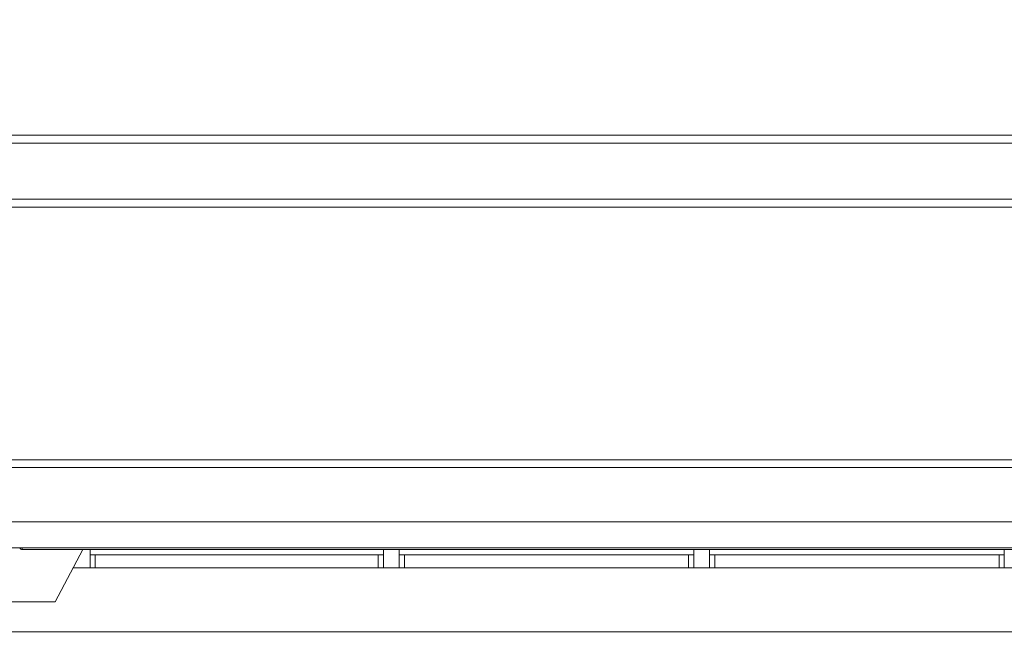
# Model space of a CAD drawing. Header units: inches. Extents: x 69729 to 77643, y -43505 to -36607.
# Tile 48 of 69: x 72455 to 72492, y -37825 to -37801. Entities that reach past the tile are written whole.
import ezdxf

# ---------------------------------------------------------------- set-up
doc = ezdxf.new("R2010")
doc.units = ezdxf.units.IN
doc.header["$MEASUREMENT"] = 0
doc.layers.get('0').update_dxf_attribs({"lineweight": 0})
doc.layers.get('Defpoints').update_dxf_attribs({"lineweight": 0})
for name, color, linetype, lineweight in [('p--klimatyzator', 30, 'Continuous', 15), ('p--wymiary-1-50', 5, 'Continuous', 0), ('p--ściana szkielet', 3, 'Continuous', 0)]:
    doc.layers.add(name, color=color, linetype=linetype, lineweight=lineweight)
doc.styles.add('1-50', font='arial.ttf', dxfattribs={"width": 0.75, "height": 12.5})
doc.dimstyles.new('1-50', dxfattribs={"dimtxt": 12.5, "dimasz": 5, "dimexe": 5, "dimexo": 5, "dimgap": 0.09, "dimtad": 0, "dimdsep": 46, "dimtxsty": '1-50', "dimblk": 'OBLIQUE', "dimcen": 0.09, "dimadec": 0, "dimazin": 0, "dimtfac": 1, "dimtdec": 4, "dimtix": 1, "dimtofl": 0, "dimtmove": 2, "dimatfit": 3, "dimldrblk": 'OBLIQUE', "dimfxl": 5, "dimfxlon": 1, "dimtvp": 0.8, "dimtolj": 1, "dimtzin": 0, "dimarcsym": 0})

# ---------------------------------------------------------------- blocks, each defined once
blk = doc.blocks.new('_OBLIQUE')
at = {"color": 0, "linetype": 'ByBlock', "lineweight": -2}
for p, q in [((-0.5, -0.5), (0.5, 0.5)), ((0, 0), (0, 0))]:
    blk.add_line(p, q, dxfattribs=at)
blk = doc.blocks.new('*D171')
at = {"layer": 'Defpoints', "color": 0}
for p in [(72820.871, -37664.812), (72330.221, -37840.119), (72820.871, -37840.119)]:
    blk.add_point(p, dxfattribs=at)
at = {"layer": 'p--wymiary-1-50', "color": 0, "linetype": 'Continuous', "lineweight": -2}
for p, q in [((72330.221, -37669.812), (72330.221, -37659.812)), ((72820.871, -37669.812), (72820.871, -37659.812)), ((72330.221, -37664.812), (72820.871, -37664.812))]:
    blk.add_line(p, q, dxfattribs=at)
at = {"layer": 'p--wymiary-1-50', "color": 0, "lineweight": -2, "xscale": 5, "yscale": 5, "zscale": 5, "rotation": 180}
blk.add_blockref('_OBLIQUE', (72330.221, -37664.812), dxfattribs=at)
at = {"layer": 'p--wymiary-1-50', "color": 0, "lineweight": -2, "xscale": 5, "yscale": 5, "zscale": 5}
blk.add_blockref('_OBLIQUE', (72820.871, -37664.812), dxfattribs=at)
at = {"layer": 'p--wymiary-1-50', "color": 0, "linetype": 'Continuous', "ltscale": 12, "insert": (72575.546, -37654.602), "char_height": 12.5, "attachment_point": 5, "style": '1-50'}
blk.add_mtext('\\A1;490.65', dxfattribs=at)
blk = doc.blocks.new('*D172')
at = {"layer": 'Defpoints', "color": 0}
for p in [(72820.871, -37643.654), (71620.871, -37840.119), (72820.871, -37840.119)]:
    blk.add_point(p, dxfattribs=at)
at = {"layer": 'p--wymiary-1-50', "color": 0, "linetype": 'Continuous', "lineweight": -2}
for p, q in [((71620.871, -37648.654), (71620.871, -37638.654)), ((72820.871, -37648.654), (72820.871, -37638.654)), ((71620.871, -37643.654), (72820.871, -37643.654))]:
    blk.add_line(p, q, dxfattribs=at)
at = {"layer": 'p--wymiary-1-50', "color": 0, "lineweight": -2, "xscale": 5, "yscale": 5, "zscale": 5, "rotation": 180}
blk.add_blockref('_OBLIQUE', (71620.871, -37643.654), dxfattribs=at)
at = {"layer": 'p--wymiary-1-50', "color": 0, "lineweight": -2, "xscale": 5, "yscale": 5, "zscale": 5}
blk.add_blockref('_OBLIQUE', (72820.871, -37643.654), dxfattribs=at)
at = {"layer": 'p--wymiary-1-50', "color": 0, "linetype": 'Continuous', "ltscale": 12, "insert": (72220.871, -37633.444), "char_height": 12.5, "attachment_point": 5, "style": '1-50'}
blk.add_mtext('\\A1;1200', dxfattribs=at)
blk = doc.blocks.new('A$C66B7A719')
at = {"layer": 'p--klimatyzator', "linetype": 'Continuous'}
for p, q in [((15.63, 18.75), (34.626, 18.75)), ((34.626, 18.75), (83.543, 18.75)), ((15.63, 18.455), (34.626, 18.455)), ((83.543, 18.455), (34.626, 18.455)), ((34.626, 16.329), (15.63, 16.329)), ((34.626, 16.034), (15.63, 16.034)), ((83.543, 16.329), (34.626, 16.329)), ((83.543, 16.034), (34.626, 16.034)), ((16.614, 6.496), (34.626, 6.496)), ((34.626, 6.496), (82.559, 6.496)), ((16.614, 6.201), (34.626, 6.201)), ((34.626, 6.201), (82.559, 6.201)), ((12.677, 4.154), (86.496, 4.154)), ((86.496, 3.169), (12.677, 3.169)), ((13.661, 3.169), (85.512, 3.169)), ((31.808, 3.169), (31.808, 3.1)), ((31.808, 3.1), (81.464, 3.1)), ((33.05, 1.132), (34.096, 3.1)), ((34.367, 2.411), (34.367, 3.1)), ((45.44, 2.411), (45.44, 3.1)), ((46.031, 3.1), (46.031, 2.411)), ((57.153, 2.411), (57.153, 3.1)), ((57.743, 3.1), (57.743, 2.411)), ((68.866, 2.411), (68.866, 3.1)), ((34.367, 2.904), (34.564, 2.904)), ((34.564, 2.904), (34.564, 2.411)), ((45.243, 2.904), (34.564, 2.904)), ((45.243, 2.411), (45.243, 2.904)), ((45.243, 2.904), (45.44, 2.904)), ((46.031, 2.904), (46.228, 2.904)), ((46.228, 2.904), (46.228, 2.411)), ((46.228, 2.904), (56.956, 2.904)), ((56.956, 2.411), (56.956, 2.904)), ((56.956, 2.904), (57.153, 2.904)), ((57.743, 2.904), (57.94, 2.904)), ((57.94, 2.904), (57.94, 2.411)), ((57.94, 2.904), (68.669, 2.904)), ((68.669, 2.411), (68.669, 2.904)), ((68.669, 2.904), (68.866, 2.904)), ((33.743, 2.411), (33.73, 2.411)), ((33.743, 2.411), (33.743, 2.435)), ((33.743, 2.411), (34.367, 2.411)), ((34.564, 2.411), (34.367, 2.411)), ((45.243, 2.411), (34.564, 2.411)), ((45.44, 2.411), (45.243, 2.411)), ((46.031, 2.411), (45.44, 2.411)), ((46.228, 2.411), (46.031, 2.411)), ((46.228, 2.411), (56.956, 2.411)), ((57.153, 2.411), (56.956, 2.411)), ((57.743, 2.411), (57.153, 2.411)), ((57.94, 2.411), (57.743, 2.411)), ((57.94, 2.411), (68.669, 2.411)), ((68.866, 2.411), (68.669, 2.411)), ((69.456, 2.411), (68.866, 2.411)), ((29.902, 1.132), (33.05, 1.132))]:
    blk.add_line(p, q, dxfattribs=at)
blk.add_arc((31.808, 3.199), 0.0984, 197.5285, 270, dxfattribs=at)

msp = doc.modelspace()

# ---------------------------------------------------------------- linework, layer by layer
at = {"layer": 'p--ściana szkielet', "ltscale": 35}
msp.add_line((72330.221, -37823.871), (72820.871, -37823.871), dxfattribs=at)

# ---------------------------------------------------------------- block references
at = {"layer": 'p--klimatyzator', "color": 2, "linetype": 'Continuous', "lineweight": 60}
msp.add_blockref('A$C66B7A719', (72423.408, -37823.871), dxfattribs=at)

# ---------------------------------------------------------------- dimensions: what is measured, and where the dimension line sits
at = {"layer": 'p--wymiary-1-50', "linetype": 'Continuous'}
for base, p1, picture, middle in [((72820.871, -37643.654), (71620.871, -37840.119), '*D172', (72220.871, -37633.444)), ((72820.871, -37664.812), (72330.221, -37840.119), '*D171', (72575.546, -37654.602))]:
    dim = msp.add_linear_dim(base=base, p1=p1, p2=(72820.871, -37840.119), dimstyle='1-50', dxfattribs=at)
    dim.commit()
    dim.dimension.update_dxf_attribs({"geometry": picture, "text_midpoint": middle})

doc.saveas('drawing.dxf')
